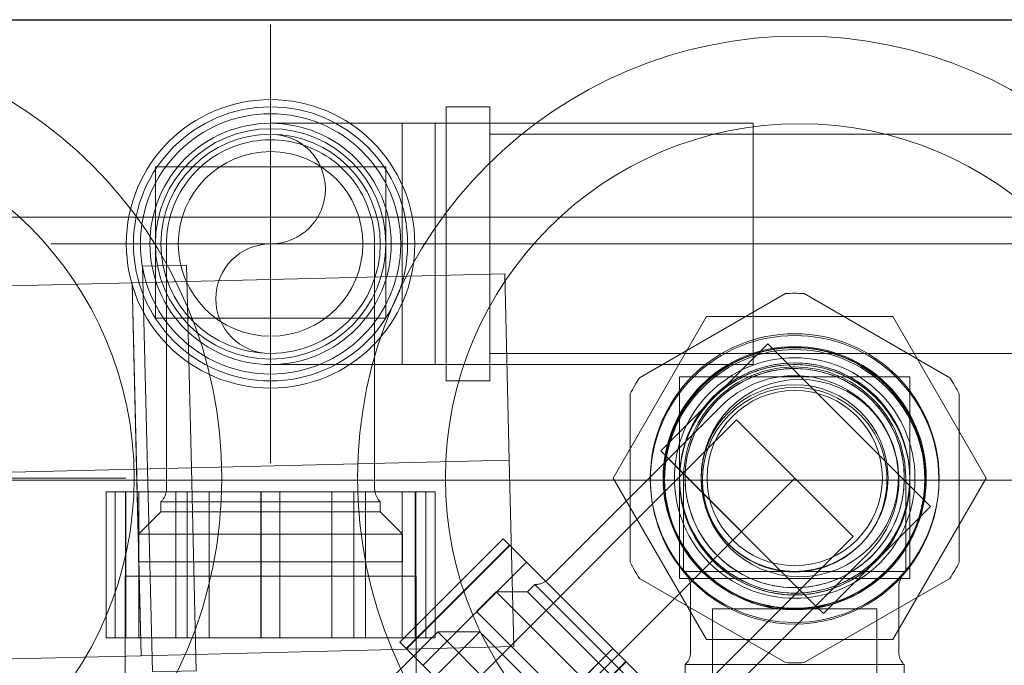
# Model space of a CAD drawing. Header units: millimetres. Extents: x -21756 to -17416, y 369 to 3070.
# Tile 11 of 31: x -20247 to -20158, y 2810 to 2869. Entities that reach past the tile are written whole.
import ezdxf

# ---------------------------------------------------------------- set-up
doc = ezdxf.new("R2010")
doc.units = ezdxf.units.MM
for name, color, linetype, lineweight in [('A-FLOR', 192, 'Continuous', 25), ('A-WALL', 113, 'Continuous', 25), ('M-EQPM', 50, 'Continuous', 18), ('P-PIPE', 3, 'Continuous', 18), ('P-PIPE-CNTR', 3, 'Continuous', 18)]:
    doc.layers.add(name, color=color, linetype=linetype, lineweight=lineweight)

# ---------------------------------------------------------------- blocks, each defined once
blk = doc.blocks.new('HC_Heat Pump_GM_Saunier Duval_GeniaSet TEK_IS_kit complet_2C - HA 10-7_2 STB-985960-Niveau 0')
at = {"layer": 'M-EQPM'}
for p, q in [((297.5, 0), (-297.5, 0)), ((-297.5, 0), (297.5, 0)), ((80.411, -13.419), (80.411, -27.226)), ((82.041, -13.419), (80.411, -13.419)), ((81.395, -13.419), (80.411, -13.419)), ((81.395, -13.419), (100.373, -13.419)), ((99.774, -13.419), (82.041, -13.419)), ((101.4, -13.419), (99.774, -13.419)), ((101.4, -13.419), (100.373, -13.419)), ((101.4, -27.226), (101.4, -13.419)), ((297.5, -18), (-297.5, -18)), ((81.41, -20.441), (81.41, -42.751)), ((100.389, -42.751), (100.389, -20.441)), ((137.837, -24.972), (124.541, -32.648)), ((124.541, -32.648), (137.837, -24.972)), ((152.837, -32.648), (139.541, -24.972)), ((139.541, -24.972), (152.837, -32.648)), ((80.411, -27.226), (81.395, -27.226)), ((80.411, -27.226), (82.041, -27.226)), ((100.373, -27.226), (81.395, -27.226)), ((82.041, -27.226), (99.774, -27.226)), ((99.774, -27.226), (101.4, -27.226)), ((100.373, -27.226), (101.4, -27.226)), ((130.648, -27.078), (122.148, -41.8)), ((122.148, -41.8), (130.648, -27.078)), ((147.648, -27.078), (130.648, -27.078)), ((130.648, -27.078), (147.648, -27.078)), ((156.148, -41.8), (147.648, -27.078)), ((147.648, -27.078), (156.148, -41.8)), ((136.237, -29.561), (126.474, -39.324)), ((136.963, -30.287), (136.237, -29.561)), ((137.386, -30.711), (136.237, -29.561)), ((150.383, -43.707), (136.963, -30.287)), ((137.386, -30.711), (149.926, -43.25)), ((149.189, -32.561), (128.189, -32.561)), ((128.189, -32.561), (128.189, -34.076)), ((128.189, -32.561), (128.189, -34.1)), ((149.189, -34.1), (149.189, -32.561)), ((149.189, -34.076), (149.189, -32.561)), ((128.189, -49.469), (128.189, -34.076)), ((128.189, -34.1), (128.189, -49.417)), ((149.189, -34.076), (149.189, -49.469)), ((149.189, -49.417), (149.189, -34.1)), ((123.689, -34.124), (123.689, -49.476)), ((123.689, -49.476), (123.689, -34.124)), ((153.689, -49.476), (153.689, -34.124)), ((153.689, -34.124), (153.689, -49.476)), ((131.986, -35.241), (116.211, -51.016)), ((133.392, -36.504), (89.024, -80.872)), ((144.009, -47.12), (133.392, -36.504)), ((144.009, -47.12), (133.392, -36.504)), ((126.474, -39.324), (127.623, -40.474)), ((126.474, -39.324), (127.2, -40.05)), ((127.2, -40.05), (140.619, -53.47)), ((140.162, -53.013), (127.623, -40.474)), ((-297.5, -42), (297.5, -42)), ((138.689, -41.8), (94.321, -86.168)), ((122.148, -41.8), (130.648, -56.522)), ((130.648, -56.522), (122.148, -41.8)), ((128.558, -41.8), (128.558, -50.32)), ((147.648, -56.522), (156.148, -41.8)), ((156.148, -41.8), (147.648, -56.522)), ((148.82, -50.32), (148.82, -41.8)), ((76.733, -43.053), (75.9, -43.053)), ((75.9, -43.053), (76.73, -43.053)), ((75.9, -43.053), (75.9, -56.376)), ((75.9, -43.053), (75.9, -56.376)), ((76.73, -43.053), (90.007, -43.053)), ((76.73, -43.053), (76.73, -56.376)), ((90.053, -43.053), (76.733, -43.053)), ((76.733, -43.053), (76.733, -56.376)), ((77.659, -43.053), (77.659, -56.376)), ((77.709, -43.053), (77.659, -43.053)), ((77.709, -43.053), (83.305, -43.053)), ((83.305, -43.053), (77.709, -43.053)), ((77.709, -56.376), (77.709, -43.053)), ((77.709, -43.053), (77.709, -56.376)), ((78.9, -43.053), (78.9, -56.376)), ((78.9, -43.053), (102.9, -43.053)), ((78.9, -43.053), (102.9, -43.053)), ((82.259, -43.053), (82.259, -56.376)), ((82.259, -43.053), (99.54, -43.053)), ((82.259, -43.053), (99.54, -43.053)), ((85.304, -43.053), (83.305, -43.053)), ((85.304, -43.053), (83.305, -43.053)), ((83.305, -43.053), (83.305, -56.376)), ((83.305, -43.053), (83.305, -56.376)), ((85.304, -43.053), (96.495, -43.053)), ((96.495, -43.053), (85.304, -43.053)), ((85.304, -43.053), (85.304, -56.376)), ((85.304, -43.053), (85.304, -56.376)), ((90.007, -43.053), (91.755, -43.053)), ((90.007, -43.053), (90.007, -56.376)), ((91.736, -43.053), (90.053, -43.053)), ((90.053, -43.053), (90.053, -56.376)), ((105.055, -43.053), (91.736, -43.053)), ((91.736, -43.053), (91.736, -56.376)), ((91.755, -43.053), (105.042, -43.053)), ((91.755, -56.376), (91.755, -43.053)), ((98.494, -43.053), (96.495, -43.053)), ((98.494, -43.053), (96.495, -43.053)), ((96.495, -43.053), (96.495, -56.376)), ((96.495, -43.053), (96.495, -56.376)), ((98.494, -43.053), (104.09, -43.053)), ((104.09, -43.053), (98.494, -43.053)), ((98.494, -43.053), (98.494, -56.376)), ((98.494, -43.053), (98.494, -56.376)), ((99.54, -56.376), (99.54, -43.053)), ((102.9, -56.376), (102.9, -43.053)), ((104.14, -43.053), (104.09, -43.053)), ((104.09, -43.053), (104.09, -56.376)), ((104.09, -43.053), (104.09, -56.376)), ((104.14, -56.376), (104.14, -43.053)), ((105.042, -43.053), (105.9, -43.053)), ((105.042, -43.053), (105.042, -56.376)), ((105.9, -43.053), (105.055, -43.053)), ((105.055, -43.053), (105.055, -56.376)), ((105.9, -43.053), (105.9, -56.376)), ((105.9, -43.053), (105.9, -56.376)), ((80.899, -43.956), (80.899, -44.892)), ((80.899, -43.956), (100.9, -43.956)), ((80.899, -43.956), (100.9, -43.956)), ((100.9, -44.892), (100.9, -43.956)), ((151.078, -44.402), (149.926, -43.25)), ((151.078, -44.402), (150.383, -43.707)), ((141.315, -54.165), (151.078, -44.402)), ((80.899, -44.892), (78.868, -46.923)), ((80.899, -44.892), (100.9, -44.892)), ((80.899, -44.892), (100.9, -44.892)), ((102.931, -46.923), (100.9, -44.892)), ((78.868, -46.923), (78.868, -49.446)), ((78.868, -46.923), (102.931, -46.923)), ((78.868, -46.923), (102.931, -46.923)), ((99.641, -91.489), (144.009, -47.12)), ((112.101, -47.334), (102.68, -56.754)), ((112.101, -47.334), (102.68, -56.754)), ((102.931, -49.446), (102.931, -46.923)), ((112.707, -47.94), (112.101, -47.334)), ((112.101, -47.334), (112.698, -47.931)), ((112.698, -47.931), (103.277, -57.352)), ((112.707, -47.94), (103.286, -57.361)), ((112.698, -47.931), (122.115, -57.349)), ((122.102, -57.335), (112.707, -47.94)), ((129.631, -64.436), (145.406, -48.661)), ((102.931, -49.446), (78.868, -49.446)), ((102.931, -49.446), (78.868, -49.446)), ((114.222, -49.455), (104.801, -58.876)), ((114.222, -49.455), (131.192, -66.425)), ((114.222, -49.455), (131.192, -66.425)), ((128.189, -49.417), (128.189, -50.945)), ((128.189, -49.469), (128.189, -50.945)), ((149.189, -50.945), (149.189, -49.417)), ((149.189, -50.945), (149.189, -49.469)), ((77.631, -50.753), (77.631, -59.665)), ((104.168, -50.753), (77.631, -50.753)), ((104.168, -50.753), (77.631, -50.753)), ((104.168, -59.665), (104.168, -50.753)), ((124.541, -50.952), (137.837, -58.628)), ((137.837, -58.628), (124.541, -50.952)), ((128.189, -50.945), (149.189, -50.945)), ((128.558, -50.32), (148.82, -50.32)), ((128.558, -50.32), (148.82, -50.32)), ((139.541, -58.628), (152.837, -50.952)), ((152.837, -50.952), (139.541, -58.628)), ((114.997, -51.507), (114.335, -52.169)), ((114.997, -51.507), (129.14, -65.65)), ((114.997, -51.507), (129.14, -65.65)), ((129.202, -51.793), (129.202, -57.62)), ((148.176, -57.62), (148.176, -51.793)), ((111.463, -52.169), (109.679, -53.954)), ((114.335, -52.169), (111.463, -52.169)), ((111.463, -52.169), (128.478, -69.184)), ((111.463, -52.169), (128.478, -69.184)), ((114.335, -52.169), (128.478, -66.312)), ((114.335, -52.169), (128.478, -66.312)), ((131.199, -53.715), (131.199, -69.8)), ((131.199, -53.715), (146.179, -53.715)), ((131.199, -53.715), (146.179, -53.715)), ((140.162, -53.013), (141.315, -54.165)), ((140.619, -53.47), (141.315, -54.165)), ((146.179, -69.8), (146.179, -53.715)), ((126.694, -70.968), (109.679, -53.954)), ((126.694, -70.968), (109.679, -53.954)), ((76.73, -56.376), (75.9, -56.376)), ((75.9, -56.376), (76.733, -56.376)), ((90.007, -56.376), (76.73, -56.376)), ((76.733, -56.376), (90.053, -56.376)), ((77.659, -56.376), (77.709, -56.376)), ((77.709, -56.376), (83.305, -56.376)), ((83.305, -56.376), (77.709, -56.376)), ((102.9, -56.376), (78.9, -56.376)), ((102.9, -56.376), (78.9, -56.376)), ((99.54, -56.376), (82.259, -56.376)), ((99.54, -56.376), (82.259, -56.376)), ((83.305, -56.376), (85.304, -56.376)), ((83.305, -56.376), (85.304, -56.376)), ((85.304, -56.376), (96.495, -56.376)), ((96.495, -56.376), (85.304, -56.376)), ((91.755, -56.376), (90.007, -56.376)), ((90.053, -56.376), (91.736, -56.376)), ((91.736, -56.376), (105.055, -56.376)), ((105.042, -56.376), (91.755, -56.376)), ((96.495, -56.376), (98.494, -56.376)), ((96.495, -56.376), (98.494, -56.376)), ((98.494, -56.376), (104.09, -56.376)), ((104.09, -56.376), (98.494, -56.376)), ((109.982, -55.814), (98.955, -66.841)), ((106.136, -55.814), (100.66, -61.29)), ((104.09, -56.376), (104.14, -56.376)), ((105.9, -56.376), (105.042, -56.376)), ((105.055, -56.376), (105.9, -56.376)), ((109.982, -55.814), (106.136, -55.814)), ((106.136, -55.814), (115.484, -65.163)), ((109.982, -55.814), (117.408, -63.24)), ((130.648, -56.522), (147.648, -56.522)), ((147.648, -56.522), (130.648, -56.522)), ((103.277, -57.352), (102.68, -56.754)), ((102.68, -56.754), (103.286, -57.361)), ((112.695, -66.769), (103.277, -57.352)), ((103.286, -57.361), (112.681, -66.756)), ((112.681, -66.756), (122.102, -57.335)), ((122.115, -57.349), (112.695, -66.769)), ((123.338, -58.571), (122.102, -57.335)), ((122.115, -57.349), (123.306, -58.539)), ((123.306, -58.539), (113.885, -67.96)), ((123.338, -58.571), (113.917, -67.992)), ((123.306, -58.539), (132.725, -67.958)), ((132.726, -67.96), (123.338, -58.571)), ((128.714, -58.804), (128.714, -66.32)), ((128.714, -58.804), (148.663, -58.804)), ((128.714, -58.804), (148.663, -58.804)), ((148.663, -66.32), (148.663, -58.804))]:
    blk.add_line(p, q, dxfattribs=at)
at = {"layer": 'M-EQPM', "flags": 128}
for points in [[(81.41, -20.441), (81.418, -20.061), (81.441, -19.683), (81.479, -19.305), (81.532, -18.929), (81.6, -18.556), (81.682, -18.185), (81.78, -17.819), (81.892, -17.456), (82.019, -17.098), (82.159, -16.746), (82.314, -16.399), (82.483, -16.059), (82.665, -15.726), (82.86, -15.4), (83.068, -15.083), (83.288, -14.774), (83.521, -14.474), (83.766, -14.184), (84.021, -13.904), (84.288, -13.634), (84.566, -13.375), (84.853, -13.127), (85.151, -12.891), (85.457, -12.667), (85.773, -12.456), (86.096, -12.257), (86.427, -12.072), (86.765, -11.9), (87.11, -11.741), (87.461, -11.597), (87.817, -11.466), (88.179, -11.35), (88.545, -11.249), (88.914, -11.162), (89.287, -11.09), (89.662, -11.033), (90.039, -10.991), (90.418, -10.964), (90.797, -10.952), (90.9, -10.952)], [(90.9, -10.952), (91.279, -10.959), (91.658, -10.982), (92.036, -11.02), (92.411, -11.073), (92.785, -11.141), (93.155, -11.224), (93.522, -11.321), (93.885, -11.433), (94.242, -11.56), (94.595, -11.701), (94.941, -11.856), (95.281, -12.024), (95.615, -12.206), (95.94, -12.401), (96.258, -12.609), (96.566, -12.83), (96.866, -13.062), (97.157, -13.307), (97.437, -13.563), (97.707, -13.83), (97.966, -14.107), (98.213, -14.395), (98.449, -14.692), (98.673, -14.999), (98.884, -15.314), (99.083, -15.637), (99.269, -15.968), (99.441, -16.307), (99.599, -16.652), (99.744, -17.002), (99.874, -17.359), (99.99, -17.72), (100.092, -18.086), (100.179, -18.455), (100.251, -18.828), (100.308, -19.203), (100.35, -19.581), (100.376, -19.959), (100.388, -20.338), (100.389, -20.441)], [(128.191, -41.8), (128.199, -41.38), (128.225, -40.961), (128.267, -40.543), (128.325, -40.128), (128.4, -39.714), (128.492, -39.305), (128.6, -38.899), (128.724, -38.498), (128.864, -38.102), (129.02, -37.712), (129.191, -37.329), (129.377, -36.952), (129.579, -36.584), (129.795, -36.224), (130.025, -35.872), (130.269, -35.531), (130.526, -35.199), (130.797, -34.878), (131.08, -34.568), (131.375, -34.269), (131.682, -33.983), (132, -33.709), (132.329, -33.448), (132.668, -33.2), (133.017, -32.966), (133.375, -32.747), (133.741, -32.541), (134.115, -32.351), (134.497, -32.176), (134.885, -32.016), (135.279, -31.871), (135.679, -31.743), (136.084, -31.631), (136.492, -31.535), (136.905, -31.455), (137.32, -31.392), (137.737, -31.345), (138.156, -31.316), (138.576, -31.303), (138.995, -31.307), (139.415, -31.327), (139.833, -31.365), (140.249, -31.419), (140.663, -31.489), (141.074, -31.577), (141.481, -31.68), (141.883, -31.8), (142.281, -31.936), (142.672, -32.087), (143.058, -32.254), (143.436, -32.437), (143.806, -32.634), (144.169, -32.846), (144.523, -33.072), (144.867, -33.313), (145.201, -33.566), (145.525, -33.833), (145.839, -34.113), (146.14, -34.405), (146.43, -34.709), (146.707, -35.024), (146.972, -35.35), (147.223, -35.687), (147.461, -36.033), (147.684, -36.388), (147.894, -36.752), (148.088, -37.125), (148.268, -37.504), (148.432, -37.891), (148.58, -38.283), (148.713, -38.682), (148.83, -39.085), (148.93, -39.493), (149.014, -39.904), (149.082, -40.319), (149.133, -40.735), (149.167, -41.154), (149.184, -41.573), (149.187, -41.8)], [(146.121, -34.526), (145.818, -34.235), (145.504, -33.956), (145.178, -33.69), (144.843, -33.437), (144.497, -33.198), (144.142, -32.973), (143.779, -32.762), (143.407, -32.566), (143.028, -32.385), (142.642, -32.22), (142.249, -32.069), (141.851, -31.935), (141.448, -31.817), (141.04, -31.715), (140.629, -31.629), (140.215, -31.56), (139.798, -31.507), (139.379, -31.471), (138.959, -31.452), (138.539, -31.45), (138.119, -31.465), (137.7, -31.496), (137.283, -31.544), (136.867, -31.609), (136.455, -31.69), (136.046, -31.788), (135.642, -31.902), (135.242, -32.032), (134.848, -32.178), (134.46, -32.339), (134.079, -32.516), (133.705, -32.708), (133.34, -32.915), (132.982, -33.136), (132.634, -33.372), (132.296, -33.621), (131.968, -33.883), (131.65, -34.158), (131.344, -34.446), (131.05, -34.746), (130.768, -35.058), (130.498, -35.38), (130.242, -35.713), (129.999, -36.056), (129.77, -36.408), (129.555, -36.769), (129.355, -37.139), (129.17, -37.516), (129, -37.901), (128.846, -38.291), (128.707, -38.688), (128.585, -39.09), (128.478, -39.496), (128.388, -39.907), (128.314, -40.321), (128.257, -40.737), (128.217, -41.155), (128.193, -41.575), (128.187, -41.995), (128.197, -42.415), (128.223, -42.834), (128.267, -43.252), (128.327, -43.668), (128.404, -44.081), (128.497, -44.491), (128.607, -44.897), (128.732, -45.298), (128.874, -45.693), (129.031, -46.083), (129.204, -46.466), (129.392, -46.842), (129.595, -47.21), (129.812, -47.569), (130.044, -47.92), (130.29, -48.261), (130.548, -48.592), (130.82, -48.912), (131.105, -49.222), (131.264, -49.384)], [(128.558, -41.8), (128.566, -41.395), (128.591, -40.99), (128.631, -40.587), (128.688, -40.186), (128.76, -39.787), (128.849, -39.392), (128.953, -39), (129.072, -38.613), (129.208, -38.231), (129.358, -37.855), (129.523, -37.485), (129.703, -37.122), (129.897, -36.766), (130.106, -36.419), (130.328, -36.08), (130.563, -35.75), (130.812, -35.43), (131.073, -35.12), (131.346, -34.821), (131.631, -34.533), (131.927, -34.256), (132.234, -33.992), (132.552, -33.74), (132.879, -33.501), (133.215, -33.275), (133.561, -33.063), (133.914, -32.865), (134.275, -32.681), (134.643, -32.512), (135.018, -32.358), (135.398, -32.219), (135.784, -32.095), (136.175, -31.986), (136.569, -31.894), (136.967, -31.817), (137.368, -31.756), (137.77, -31.711), (138.175, -31.682), (138.58, -31.67), (138.689, -31.669)], [(128.695, -41.8), (128.703, -41.4), (128.727, -41.001), (128.767, -40.604), (128.822, -40.208), (128.894, -39.814), (128.981, -39.424), (129.084, -39.038), (129.202, -38.656), (129.335, -38.279), (129.484, -37.908), (129.647, -37.543), (129.824, -37.185), (130.016, -36.834), (130.221, -36.491), (130.44, -36.157), (130.673, -35.832), (130.918, -35.516), (131.175, -35.21), (131.445, -34.915), (131.726, -34.631), (132.018, -34.358), (132.321, -34.097), (132.634, -33.849), (132.957, -33.613), (133.289, -33.39), (133.63, -33.181), (133.978, -32.986), (134.335, -32.804), (134.698, -32.637), (135.067, -32.485), (135.443, -32.348), (135.823, -32.225), (136.209, -32.119), (136.598, -32.027), (136.99, -31.951), (137.385, -31.891), (137.783, -31.847), (138.181, -31.819), (138.581, -31.806), (138.981, -31.81), (139.38, -31.83), (139.778, -31.865), (140.175, -31.917), (140.569, -31.984), (140.96, -32.067), (141.347, -32.166), (141.73, -32.28), (142.108, -32.409), (142.481, -32.553), (142.848, -32.712), (143.208, -32.886), (143.561, -33.074), (143.906, -33.276), (144.243, -33.491), (144.57, -33.72), (144.889, -33.961), (145.197, -34.216), (145.495, -34.482), (145.783, -34.76), (146.059, -35.049), (146.323, -35.349), (146.574, -35.66), (146.814, -35.98), (147.04, -36.31), (147.253, -36.648), (147.452, -36.995), (147.637, -37.349), (147.808, -37.71), (147.964, -38.078), (148.106, -38.452), (148.232, -38.831), (148.343, -39.215), (148.439, -39.603), (148.519, -39.995), (148.583, -40.39), (148.632, -40.786), (148.664, -41.185), (148.681, -41.584), (148.683, -41.8)], [(138.689, -31.669), (139.094, -31.677), (139.499, -31.702), (139.902, -31.742), (140.303, -31.799), (140.702, -31.871), (141.097, -31.96), (141.489, -32.064), (141.876, -32.184), (142.258, -32.319), (142.634, -32.469), (143.004, -32.634), (143.367, -32.814), (143.723, -33.008), (144.07, -33.217), (144.409, -33.439), (144.739, -33.674), (145.059, -33.923), (145.369, -34.184), (145.668, -34.457), (145.956, -34.742), (146.233, -35.038), (146.497, -35.345), (146.749, -35.663), (146.988, -35.99), (147.214, -36.326), (147.426, -36.672), (147.624, -37.025), (147.808, -37.386), (147.977, -37.754), (148.131, -38.129), (148.27, -38.51), (148.394, -38.895), (148.503, -39.286), (148.595, -39.68), (148.672, -40.078), (148.733, -40.479), (148.778, -40.881), (148.807, -41.286), (148.819, -41.691), (148.82, -41.8)], [(131.986, -35.241), (132.26, -34.978), (132.544, -34.726), (132.838, -34.486), (133.141, -34.258), (133.453, -34.042), (133.774, -33.839), (134.102, -33.648), (134.438, -33.471), (134.78, -33.308), (135.129, -33.158), (135.484, -33.022), (135.843, -32.901), (136.207, -32.794), (136.575, -32.702), (136.947, -32.624), (137.321, -32.562), (137.698, -32.515), (138.076, -32.482), (138.455, -32.465), (138.835, -32.463), (139.214, -32.476), (139.593, -32.504), (139.97, -32.548), (140.345, -32.606), (140.717, -32.68), (141.086, -32.768), (141.452, -32.871), (141.812, -32.988), (142.168, -33.12), (142.519, -33.266), (142.863, -33.426), (143.201, -33.599), (143.531, -33.786), (143.854, -33.986), (144.168, -34.198), (144.474, -34.423), (144.77, -34.66), (145.057, -34.909), (145.333, -35.169), (145.406, -35.241)], [(131.264, -49.384), (131.567, -49.675), (131.881, -49.954), (132.206, -50.22), (132.542, -50.472), (132.888, -50.712), (133.242, -50.937), (133.606, -51.147), (133.978, -51.343), (134.357, -51.525), (134.743, -51.69), (135.135, -51.84), (135.534, -51.975), (135.937, -52.093), (136.344, -52.195), (136.756, -52.281), (137.17, -52.35), (137.587, -52.403), (138.006, -52.438), (138.426, -52.457), (138.846, -52.46), (139.266, -52.445), (139.685, -52.414), (140.102, -52.366), (140.517, -52.301), (140.93, -52.22), (141.338, -52.122), (141.743, -52.008), (142.142, -51.878), (142.537, -51.732), (142.924, -51.571), (143.306, -51.394), (143.679, -51.202), (144.045, -50.995), (144.402, -50.774), (144.75, -50.538), (145.089, -50.289), (145.417, -50.027), (145.734, -49.751), (146.041, -49.464), (146.335, -49.164), (146.617, -48.852), (146.887, -48.53), (147.143, -48.197), (147.386, -47.854), (147.615, -47.502), (147.829, -47.14), (148.029, -46.771), (148.215, -46.394), (148.384, -46.009), (148.539, -45.618), (148.677, -45.222), (148.8, -44.82), (148.907, -44.413), (148.997, -44.003), (149.07, -43.589), (149.127, -43.173), (149.168, -42.755), (149.191, -42.335), (149.198, -41.915), (149.188, -41.495), (149.161, -41.075), (149.118, -40.658), (149.058, -40.242), (148.981, -39.829), (148.888, -39.419), (148.778, -39.013), (148.652, -38.612), (148.511, -38.217), (148.353, -37.827), (148.181, -37.444), (147.993, -37.068), (147.79, -36.7), (147.572, -36.34), (147.341, -35.99), (147.095, -35.649), (146.836, -35.318), (146.564, -34.997), (146.28, -34.688), (146.121, -34.526)], [(145.406, -35.241), (145.669, -35.515), (145.921, -35.799), (146.161, -36.093), (146.389, -36.396), (146.605, -36.708), (146.809, -37.028), (146.999, -37.357), (147.176, -37.693), (147.34, -38.035), (147.489, -38.384), (147.625, -38.738), (147.746, -39.098), (147.853, -39.462), (147.945, -39.83), (148.023, -40.202), (148.085, -40.576), (148.133, -40.953), (148.165, -41.331), (148.182, -41.71), (148.184, -42.09), (148.171, -42.469), (148.143, -42.847), (148.1, -43.224), (148.041, -43.599), (147.968, -43.972), (147.88, -44.341), (147.777, -44.706), (147.659, -45.067), (147.527, -45.423), (147.381, -45.774), (147.222, -46.118), (147.048, -46.455), (146.861, -46.786), (146.662, -47.108), (146.449, -47.423), (146.224, -47.728), (145.987, -48.025), (145.738, -48.312), (145.478, -48.588), (145.406, -48.661)], [(149.187, -41.8), (149.178, -42.22), (149.153, -42.639), (149.111, -43.057), (149.053, -43.472), (148.978, -43.886), (148.886, -44.295), (148.778, -44.701), (148.654, -45.102), (148.514, -45.498), (148.358, -45.888), (148.187, -46.271), (148, -46.648), (147.799, -47.016), (147.583, -47.376), (147.353, -47.728), (147.109, -48.069), (146.852, -48.401), (146.581, -48.722), (146.298, -49.032), (146.003, -49.331), (145.696, -49.617), (145.378, -49.891), (145.049, -50.152), (144.71, -50.4), (144.361, -50.634), (144.003, -50.853), (143.637, -51.059), (143.263, -51.249), (142.881, -51.424), (142.493, -51.584), (142.099, -51.729), (141.699, -51.857), (141.294, -51.969), (140.885, -52.065), (140.473, -52.145), (140.058, -52.208), (139.641, -52.255), (139.222, -52.284), (138.802, -52.297), (138.382, -52.293), (137.963, -52.273), (137.545, -52.235), (137.128, -52.181), (136.715, -52.111), (136.304, -52.023), (135.897, -51.92), (135.494, -51.8), (135.097, -51.664), (134.705, -51.513), (134.32, -51.346), (133.942, -51.163), (133.571, -50.966), (133.209, -50.754), (132.855, -50.528), (132.511, -50.287), (132.176, -50.034), (131.852, -49.767), (131.539, -49.487), (131.238, -49.195), (130.948, -48.891), (130.671, -48.576), (130.406, -48.25), (130.155, -47.913), (129.917, -47.567), (129.693, -47.212), (129.484, -46.848), (129.29, -46.475), (129.11, -46.096), (128.946, -45.709), (128.798, -45.317), (128.665, -44.918), (128.548, -44.515), (128.448, -44.107), (128.364, -43.696), (128.296, -43.281), (128.245, -42.865), (128.211, -42.446), (128.194, -42.027), (128.191, -41.8)], [(148.683, -41.8), (148.675, -42.2), (148.651, -42.599), (148.611, -42.996), (148.555, -43.392), (148.484, -43.786), (148.397, -44.176), (148.294, -44.562), (148.176, -44.944), (148.042, -45.321), (147.894, -45.692), (147.731, -46.057), (147.554, -46.415), (147.362, -46.766), (147.157, -47.109), (146.937, -47.443), (146.705, -47.768), (146.46, -48.084), (146.203, -48.39), (145.933, -48.685), (145.652, -48.969), (145.36, -49.242), (145.057, -49.503), (144.744, -49.751), (144.421, -49.987), (144.089, -50.21), (143.748, -50.419), (143.399, -50.614), (143.043, -50.796), (142.68, -50.963), (142.31, -51.115), (141.935, -51.252), (141.554, -51.375), (141.169, -51.481), (140.78, -51.573), (140.388, -51.649), (139.992, -51.709), (139.595, -51.753), (139.196, -51.781), (138.797, -51.794), (138.397, -51.79), (137.998, -51.77), (137.6, -51.735), (137.203, -51.683), (136.809, -51.616), (136.418, -51.533), (136.031, -51.434), (135.648, -51.32), (135.269, -51.191), (134.897, -51.047), (134.53, -50.888), (134.17, -50.714), (133.817, -50.526), (133.472, -50.324), (133.135, -50.109), (132.807, -49.88), (132.489, -49.639), (132.18, -49.384), (131.882, -49.118), (131.595, -48.84), (131.319, -48.551), (131.055, -48.251), (130.803, -47.94), (130.564, -47.62), (130.338, -47.29), (130.125, -46.952), (129.926, -46.605), (129.741, -46.251), (129.57, -45.89), (129.414, -45.522), (129.272, -45.148), (129.146, -44.769), (129.035, -44.385), (128.939, -43.997), (128.859, -43.605), (128.795, -43.21), (128.746, -42.814), (128.714, -42.415), (128.697, -42.016), (128.695, -41.8)], [(80.899, -43.956), (80.946, -43.908), (80.991, -43.859), (81.035, -43.808), (81.076, -43.755), (81.115, -43.701), (81.152, -43.645), (81.187, -43.587), (81.219, -43.529), (81.249, -43.469), (81.276, -43.407), (81.301, -43.345), (81.324, -43.282), (81.344, -43.218), (81.361, -43.153), (81.376, -43.088), (81.388, -43.022), (81.398, -42.956), (81.405, -42.889), (81.409, -42.822), (81.41, -42.755), (81.41, -42.751)], [(100.389, -42.751), (100.39, -42.818), (100.394, -42.884), (100.401, -42.951), (100.41, -43.017), (100.422, -43.083), (100.437, -43.149), (100.454, -43.214), (100.474, -43.278), (100.496, -43.341), (100.521, -43.403), (100.548, -43.464), (100.578, -43.524), (100.61, -43.583), (100.645, -43.641), (100.681, -43.697), (100.72, -43.751), (100.761, -43.804), (100.805, -43.855), (100.85, -43.905), (100.897, -43.953), (100.9, -43.956)], [(114.997, -51.507), (115.064, -51.507), (115.131, -51.504), (115.198, -51.498), (115.264, -51.49), (115.33, -51.479), (115.396, -51.466), (115.461, -51.45), (115.526, -51.431), (115.589, -51.41), (115.652, -51.386), (115.713, -51.36), (115.774, -51.331), (115.833, -51.3), (115.891, -51.267), (115.948, -51.231), (116.003, -51.193), (116.057, -51.153), (116.109, -51.11), (116.159, -51.066), (116.208, -51.02), (116.211, -51.016)], [(129.202, -51.793), (129.201, -51.712), (129.196, -51.632), (129.188, -51.552), (129.177, -51.473), (129.162, -51.394), (129.145, -51.316), (129.124, -51.238), (129.1, -51.162), (129.074, -51.086), (129.044, -51.011), (129.011, -50.938), (128.976, -50.866), (128.937, -50.796), (128.896, -50.727), (128.852, -50.66), (128.805, -50.595), (128.756, -50.531), (128.705, -50.47), (128.65, -50.411), (128.594, -50.354), (128.558, -50.32)], [(148.82, -50.32), (148.762, -50.375), (148.706, -50.433), (148.653, -50.493), (148.602, -50.556), (148.554, -50.62), (148.509, -50.686), (148.466, -50.753), (148.426, -50.823), (148.388, -50.894), (148.354, -50.966), (148.322, -51.04), (148.293, -51.115), (148.268, -51.191), (148.245, -51.268), (148.226, -51.346), (148.21, -51.424), (148.196, -51.503), (148.187, -51.583), (148.18, -51.663), (148.176, -51.743), (148.176, -51.793)], [(128.714, -58.804), (128.761, -58.755), (128.805, -58.705), (128.848, -58.652), (128.888, -58.599), (128.926, -58.543), (128.962, -58.486), (128.995, -58.428), (129.026, -58.369), (129.055, -58.308), (129.081, -58.246), (129.105, -58.183), (129.126, -58.12), (129.145, -58.055), (129.161, -57.99), (129.175, -57.924), (129.185, -57.858), (129.194, -57.791), (129.199, -57.724), (129.202, -57.657), (129.202, -57.62)], [(148.176, -57.62), (148.177, -57.687), (148.181, -57.754), (148.188, -57.821), (148.197, -57.888), (148.209, -57.954), (148.224, -58.019), (148.241, -58.084), (148.261, -58.148), (148.283, -58.212), (148.308, -58.274), (148.336, -58.335), (148.365, -58.396), (148.398, -58.454), (148.432, -58.512), (148.469, -58.568), (148.508, -58.623), (148.549, -58.676), (148.592, -58.727), (148.638, -58.777), (148.663, -58.804)]]:
    blk.add_lwpolyline(points, dxfattribs=at)
at = {"layer": 'M-EQPM'}
for centre, radius, start, end in [((46.148, -41.8), 40.311, 270, 90), ((46.148, -41.8), 40.311, 270, 90), ((139.148, -41.8), 40.311, 90, 270), ((139.148, -41.8), 40.311, 90, 270), ((139.148, -41.8), 40.311, 270, 90), ((139.148, -41.8), 40.311, 270, 90), ((90.9, -20.446), 13.154, 90, 270), ((90.9, -20.446), 13.154, 90, 270), ((90.9, -20.446), 13.154, 270, 90), ((90.9, -20.446), 13.154, 270, 90), ((90.9, -20.446), 11.869, 90, 270), ((90.9, -20.446), 11.869, 270, 90), ((46.148, -41.8), 32.311, 270, 90), ((46.148, -41.8), 32.311, 270, 90), ((139.148, -41.8), 32.311, 90, 270), ((139.148, -41.8), 32.311, 90, 270), ((139.148, -41.8), 32.311, 270, 90), ((139.148, -41.8), 32.311, 270, 90), ((90.9, -20.446), 10.506, 90, 270), ((90.9, -20.446), 10.506, 270, 90), ((90.9, -20.446), 8.414, 90, 270), ((90.9, -20.446), 8.414, 90, 270), ((90.9, -20.446), 8.414, 270, 90), ((90.9, -20.446), 8.414, 270, 90), ((138.689, -41.8), 16.85, 87.10064, 92.89936), ((138.689, -41.8), 16.85, 87.10064, 92.89936), ((138.689, -41.8), 13.167, 0, 180), ((138.689, -41.8), 13.167, 0, 180), ((138.692, -41.955), 13.154, 45, 225), ((138.692, -41.955), 13.154, 45, 225), ((138.689, -41.8), 11.998, 360, 180), ((138.689, -41.8), 11.998, 0, 180), ((138.689, -41.8), 11.915, 0, 180), ((138.689, -41.8), 11.915, 0, 180), ((138.689, -41.8), 11.877, 0, 180), ((138.692, -41.955), 11.869, 45, 225), ((138.689, -41.8), 10.967, 0, 180), ((138.689, -41.8), 10.498, 0, 180), ((138.692, -41.955), 10.506, 45, 225), ((138.689, -41.8), 9.994, 0, 180), ((138.689, -41.8), 16.85, 147.10064, 152.89936), ((138.689, -41.8), 16.85, 147.10064, 152.89936), ((138.692, -41.955), 13.154, 225, 45), ((138.692, -41.955), 13.154, 225, 45), ((139.148, -41.8), 9, 360, 180), ((139.148, -41.8), 9, 0, 180), ((139.148, -41.8), 9, 360, 180), ((139.148, -41.8), 9, 0, 180), ((139.148, -41.8), 9, 90, 270), ((139.148, -41.8), 9, 90, 270), ((139.148, -41.8), 9, 0, 180), ((139.148, -41.8), 9, 0, 180), ((139.148, -41.8), 9, 270, 90), ((139.148, -41.8), 9, 270, 90), ((138.689, -41.8), 16.85, 27.10064, 32.89936), ((138.689, -41.8), 16.85, 27.10064, 32.89936), ((138.689, -41.8), 8.512, 0, 180), ((138.689, -41.8), 8.512, 0, 180), ((138.692, -41.955), 8.414, 45, 225), ((138.692, -41.955), 8.414, 45, 225), ((138.692, -41.955), 11.869, 225, 45), ((138.689, -41.8), 7.993, 0, 180), ((138.689, -41.8), 7.993, 0, 180), ((138.692, -41.955), 10.506, 225, 45), ((138.692, -41.955), 8.414, 225, 45), ((138.692, -41.955), 8.414, 225, 45), ((138.689, -41.8), 13.167, 180, 0), ((138.689, -41.8), 13.167, 180, 0), ((138.689, -41.8), 11.998, 180, 360), ((138.689, -41.8), 11.998, 180, 0), ((138.689, -41.8), 11.915, 180, 0), ((138.689, -41.8), 11.915, 180, 360), ((138.689, -41.8), 11.877, 180, 0), ((138.689, -41.8), 10.967, 180, 0), ((138.689, -41.8), 10.498, 180, 0), ((138.689, -41.8), 9.994, 180, 0), ((139.148, -41.8), 9, 180, 360), ((139.148, -41.8), 9, 180, 0), ((139.148, -41.8), 9, 180, 360), ((139.148, -41.8), 9, 180, 0), ((139.148, -41.8), 9, 180, 0), ((139.148, -41.8), 9, 180, 360), ((138.689, -41.8), 8.512, 180, 0), ((138.689, -41.8), 8.512, 180, 0), ((138.689, -41.8), 7.993, 180, 0), ((138.689, -41.8), 7.993, 180, 0), ((138.689, -41.8), 16.85, 207.10064, 212.89936), ((138.689, -41.8), 16.85, 207.10064, 212.89936), ((138.689, -41.8), 16.85, 327.10064, 332.89936), ((138.689, -41.8), 16.85, 327.10064, 332.89936), ((138.689, -41.8), 16.85, 267.10064, 272.89936), ((138.689, -41.8), 16.85, 267.10064, 272.89936)]:
    blk.add_arc(centre, radius, start, end, dxfattribs=at)
blk = doc.blocks.new('COMAP - SKINPRESS ppsu - Coude_45_90_9041W_9090W - Coude_45_90_9041W_9090W-V6-Niveau 0')
at = {"layer": 'P-PIPE', "color": 1}
for p, q in [((-20204.538, 2860.58), (-20208.538, 2860.58)), ((-20208.538, 2860.58), (-20208.538, 2848.08)), ((-20204.538, 2848.08), (-20204.538, 2860.58)), ((-20209.538, 2859.08), (-20212.538, 2859.08)), ((-20212.538, 2859.08), (-20212.538, 2837.08)), ((-20212.538, 2859.08), (-20212.538, 2837.08)), ((-20212.538, 2848.08), (-20212.538, 2859.08)), ((-20180.538, 2859.08), (-20209.538, 2859.08)), ((-20209.538, 2859.08), (-20209.538, 2848.08)), ((-20209.538, 2837.08), (-20209.538, 2859.08)), ((-20209.538, 2837.08), (-20209.538, 2859.08)), ((-20180.538, 2848.08), (-20180.538, 2859.08)), ((-20212.538, 2837.08), (-20212.538, 2848.08)), ((-20209.538, 2848.08), (-20209.538, 2837.08)), ((-20208.538, 2848.08), (-20208.538, 2835.58)), ((-20204.538, 2835.58), (-20204.538, 2848.08)), ((-20180.538, 2837.08), (-20180.538, 2848.08)), ((-20212.538, 2837.08), (-20209.538, 2837.08)), ((-20209.538, 2837.08), (-20180.538, 2837.08)), ((-20208.538, 2835.58), (-20204.538, 2835.58))]:
    blk.add_line(p, q, dxfattribs=at)
at = {"layer": 'P-PIPE', "color": 1, "flags": 128}
for points in [[(-20212.538, 2859.08), (-20213.018, 2859.08), (-20213.497, 2859.08), (-20213.975, 2859.08), (-20214.45, 2859.08), (-20214.922, 2859.08), (-20215.39, 2859.08), (-20215.854, 2859.08), (-20216.313, 2859.08), (-20216.765, 2859.08), (-20217.211, 2859.08), (-20217.649, 2859.08), (-20218.079, 2859.08), (-20218.501, 2859.08), (-20218.912, 2859.08), (-20219.314, 2859.08), (-20219.704, 2859.08), (-20220.083, 2859.08), (-20220.451, 2859.08), (-20220.805, 2859.08), (-20221.146, 2859.08), (-20221.474, 2859.08), (-20221.787, 2859.08), (-20222.085, 2859.08), (-20222.368, 2859.08), (-20222.636, 2859.08), (-20222.887, 2859.08), (-20223.121, 2859.08), (-20223.339, 2859.08), (-20223.54, 2859.08), (-20223.722, 2859.08), (-20223.887, 2859.08), (-20224.034, 2859.08), (-20224.163, 2859.08), (-20224.272, 2859.08), (-20224.363, 2859.08), (-20224.435, 2859.08), (-20224.489, 2859.08), (-20224.522, 2859.08), (-20224.537, 2859.08), (-20224.538, 2859.08)], [(-20224.538, 2837.08), (-20224.528, 2837.08), (-20224.5, 2837.08), (-20224.452, 2837.08), (-20224.385, 2837.08), (-20224.299, 2837.08), (-20224.194, 2837.08), (-20224.071, 2837.08), (-20223.929, 2837.08), (-20223.769, 2837.08), (-20223.591, 2837.08), (-20223.395, 2837.08), (-20223.182, 2837.08), (-20222.952, 2837.08), (-20222.705, 2837.08), (-20222.442, 2837.08), (-20222.163, 2837.08), (-20221.869, 2837.08), (-20221.56, 2837.08), (-20221.236, 2837.08), (-20220.898, 2837.08), (-20220.548, 2837.08), (-20220.184, 2837.08), (-20219.808, 2837.08), (-20219.42, 2837.08), (-20219.022, 2837.08), (-20218.613, 2837.08), (-20218.194, 2837.08), (-20217.766, 2837.08), (-20217.33, 2837.08), (-20216.886, 2837.08), (-20216.436, 2837.08), (-20215.979, 2837.08), (-20215.516, 2837.08), (-20215.049, 2837.08), (-20214.578, 2837.08), (-20214.103, 2837.08), (-20213.626, 2837.08), (-20213.147, 2837.08), (-20212.668, 2837.08), (-20212.538, 2837.08)]]:
    blk.add_lwpolyline(points, dxfattribs=at)
at = {"layer": 'P-PIPE', "color": 1}
for radius, start, end in [(12.5, 0, 180), (12.5, 0, 180), (11, 0, 180), (11, 0, 180), (11, 0, 180), (11, 360, 180), (11, 0, 180), (12.5, 180, 0), (12.5, 180, 0), (11, 180, 0), (11, 180, 0), (11, 180, 0), (11, 180, 0), (11, 180, 0)]:
    blk.add_arc((-20224.538, 2848.08), radius, start, end, dxfattribs=at)
blk = doc.blocks.new('COMAP - SKINPRESS ppsu - Coude_45_90_9041W_9090W - Coude_45_90_9041W_9090W-V10-Niveau 0')
at = {"layer": 'P-PIPE', "color": 5}
for p, q in [((-19612.674, 2861.141), (-19616.673, 2861.045)), ((-19616.673, 2861.045), (-19616.225, 2842.55)), ((-19612.227, 2842.647), (-19612.674, 2861.141)), ((-19611.638, 2859.666), (-19645.628, 2858.843)), ((-19596.643, 2860.029), (-19611.638, 2859.666)), ((-19611.227, 2842.671), (-19611.638, 2859.666)), ((-19611.638, 2859.666), (-19610.815, 2825.676)), ((-19611.638, 2859.666), (-19610.815, 2825.676)), ((-19595.82, 2826.039), (-19596.643, 2860.029)), ((-19595.82, 2826.039), (-19596.643, 2860.029)), ((-19596.643, 2860.029), (-19596.231, 2843.034)), ((-19645.628, 2858.843), (-19645.217, 2841.848)), ((-19616.225, 2842.55), (-19615.778, 2824.055)), ((-19611.779, 2824.152), (-19612.227, 2842.647)), ((-19610.815, 2825.676), (-19611.227, 2842.671)), ((-19596.231, 2843.034), (-19595.82, 2826.039)), ((-19645.217, 2841.848), (-19644.805, 2824.853)), ((-19644.805, 2824.853), (-19610.815, 2825.676)), ((-19610.815, 2825.676), (-19595.82, 2826.039)), ((-19615.778, 2824.055), (-19611.779, 2824.152))]:
    blk.add_line(p, q, dxfattribs=at)
at = {"layer": 'P-PIPE', "color": 5, "flags": 128}
for points in [[(-19578.648, 2860.465), (-19578.662, 2860.465), (-19578.706, 2860.464), (-19578.777, 2860.462), (-19578.878, 2860.459), (-19579.007, 2860.456), (-19579.164, 2860.452), (-19579.349, 2860.448), (-19579.562, 2860.443), (-19579.802, 2860.437), (-19580.069, 2860.431), (-19580.362, 2860.423), (-19580.682, 2860.416), (-19581.027, 2860.407), (-19581.397, 2860.398), (-19581.791, 2860.389), (-19582.209, 2860.379), (-19582.651, 2860.368), (-19583.114, 2860.357), (-19583.6, 2860.345), (-19584.106, 2860.333), (-19584.632, 2860.32), (-19585.177, 2860.307), (-19585.741, 2860.293), (-19586.322, 2860.279), (-19586.92, 2860.265), (-19587.534, 2860.25), (-19588.161, 2860.235), (-19588.803, 2860.219), (-19589.457, 2860.203), (-19590.122, 2860.187), (-19590.798, 2860.171), (-19591.483, 2860.154), (-19592.177, 2860.137), (-19592.878, 2860.12), (-19593.584, 2860.103), (-19594.296, 2860.086), (-19595.011, 2860.069), (-19595.729, 2860.051), (-19596.449, 2860.034), (-19596.643, 2860.029)], [(-19595.82, 2826.039), (-19595.1, 2826.057), (-19594.382, 2826.074), (-19593.666, 2826.091), (-19592.953, 2826.109), (-19592.245, 2826.126), (-19591.542, 2826.143), (-19590.847, 2826.16), (-19590.159, 2826.176), (-19589.481, 2826.193), (-19588.812, 2826.209), (-19588.155, 2826.225), (-19587.51, 2826.24), (-19586.879, 2826.256), (-19586.261, 2826.271), (-19585.659, 2826.285), (-19585.073, 2826.299), (-19584.505, 2826.313), (-19583.954, 2826.326), (-19583.423, 2826.339), (-19582.911, 2826.352), (-19582.42, 2826.364), (-19581.951, 2826.375), (-19581.503, 2826.386), (-19581.079, 2826.396), (-19580.678, 2826.406), (-19580.301, 2826.415), (-19579.949, 2826.423), (-19579.623, 2826.431), (-19579.322, 2826.439), (-19579.048, 2826.445), (-19578.801, 2826.451), (-19578.581, 2826.457), (-19578.388, 2826.461), (-19578.223, 2826.465), (-19578.087, 2826.469), (-19577.979, 2826.471), (-19577.899, 2826.473), (-19577.848, 2826.474), (-19577.826, 2826.475), (-19577.825, 2826.475)]]:
    blk.add_lwpolyline(points, dxfattribs=at)
at = {"layer": 'P-PIPE', "color": 5}
for radius, start, end in [(18.5, 1.38702, 181.38702), (18.5, 1.38702, 181.38702), (17, 1.38702, 181.38702), (17, 1.38702, 181.38702), (17, 1.38702, 181.38702), (17, 1.38702, 181.38702), (17, 1.38702, 181.38702), (18.5, 181.38702, 1.38702), (18.5, 181.38702, 1.38702), (17, 181.38702, 1.38702), (17, 181.38702, 1.38702), (17, 181.38702, 1.38702), (17, 181.38702, 1.38702), (17, 181.38702, 1.38702)]:
    blk.add_arc((-19578.237, 2843.47), radius, start, end, dxfattribs=at)

msp = doc.modelspace()

# ---------------------------------------------------------------- linework, layer by layer
at = {"layer": 'A-FLOR'}
msp.add_line((-20615.541, 2868.526), (-17616.541, 2868.526), dxfattribs=at)
at = {"layer": 'A-WALL'}
msp.add_line((-20615.541, 2868.526), (-17616.541, 2868.526), dxfattribs=at)
at = {"layer": 'P-PIPE', "color": 1}
for p, q in [((-19654.538, 2858.08), (-20204.538, 2858.08)), ((-20204.538, 2858.08), (-20204.538, 2838.08)), ((-20204.538, 2838.08), (-19654.538, 2838.08))]:
    msp.add_line(p, q, dxfattribs=at)
for centre, radius, start, end in [((-20224.538, 2848.08), 10, 0, 180), ((-20224.538, 2853.08), 5, 270, 90), ((-20224.538, 2848.08), 10, 180, 0), ((-20224.538, 2843.08), 5, 90, 270)]:
    msp.add_arc(centre, radius, start, end, dxfattribs=at)
at = {"layer": 'P-PIPE-CNTR', "color": 1}
for p, q in [((-20224.538, 2828.08), (-20224.538, 2868.08)), ((-20244.538, 2848.08), (-20204.538, 2848.08)), ((-20212.538, 2848.08), (-20224.538, 2848.08)), ((-20212.538, 2848.08), (-20204.538, 2848.08)), ((-20212.538, 2848.08), (-20209.538, 2848.08)), ((-20209.538, 2848.08), (-20180.538, 2848.08)), ((-20204.538, 2848.08), (-19654.538, 2848.08)), ((-20204.538, 2848.08), (-19654.538, 2848.08))]:
    msp.add_line(p, q, dxfattribs=at)
at = {"layer": 'P-PIPE-CNTR', "color": 5}
for p, q in [((-20236.758, 2827.525), (-20202.768, 2828.348)), ((-20251.754, 2827.162), (-20231.76, 2827.646)), ((-20251.754, 2827.162), (-20236.758, 2827.525)), ((-20301.749, 2826.726), (-20237.749, 2826.726))]:
    msp.add_line(p, q, dxfattribs=at)

# ---------------------------------------------------------------- block references
at = {"layer": 'M-EQPM'}
msp.add_blockref('HC_Heat Pump_GM_Saunier Duval_GeniaSet TEK_IS_kit complet_2C - HA 10-7_2 STB-985960-Niveau 0', (-20315.437, 2868.526), dxfattribs=at)
at = {"layer": 'P-PIPE', "color": 1}
msp.add_blockref('COMAP - SKINPRESS ppsu - Coude_45_90_9041W_9090W - Coude_45_90_9041W_9090W-V6-Niveau 0', (0, 0), dxfattribs=at)
at = {"layer": 'P-PIPE', "color": 5, "rotation": 180}
msp.add_blockref('COMAP - SKINPRESS ppsu - Coude_45_90_9041W_9090W - Coude_45_90_9041W_9090W-V10-Niveau 0', (-39847.985, 5670.196), dxfattribs=at)

doc.saveas('drawing.dxf')
